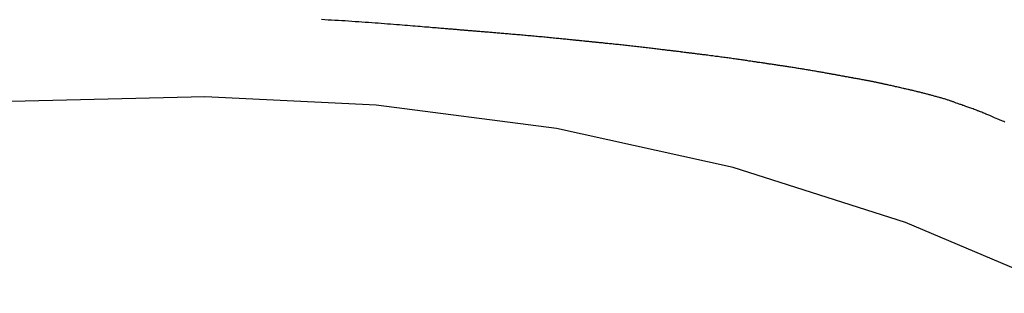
# Model space of a CAD drawing. Header units: millimetres. Extents: x -4577 to 1032787, y -66234 to 201209.
# Tile 104 of 256: x 3771.586 to 3773.194, y -8940.371 to -8939.924. Entities that reach past the tile are written whole.
import ezdxf

# ---------------------------------------------------------------- set-up
doc = ezdxf.new("R2010")
doc.units = ezdxf.units.MM
doc.linetypes.add('510_5_2OG_ELT_1004$0$11-07-22_DS_2OG$0$AUSGEZOGEN', pattern=[0])
doc.layers.add('510_5_2OG_ELT_1004$0$11-07-22_DS_2OG$0$EBENE_1', color=8, linetype='510_5_2OG_ELT_1004$0$11-07-22_DS_2OG$0$AUSGEZOGEN')

# ---------------------------------------------------------------- blocks, each defined once
blk = doc.blocks.new('510_5_2OG_ELT_1004')
at = {"layer": '510_5_2OG_ELT_1004$0$11-07-22_DS_2OG$0$EBENE_1'}
for p, q in [((3771.8883, -8939.9999), (3771.5212, -8940.0087)), ((3772.1683, -8940.0135), (3771.8883, -8939.9999)), ((3772.4623, -8940.0514), (3772.1683, -8940.0135)), ((3772.7509, -8940.1152), (3772.4623, -8940.0514)), ((3773.0323, -8940.2051), (3772.7509, -8940.1152)), ((3773.3049, -8940.3204), (3773.0323, -8940.2051))]:
    blk.add_line(p, q, dxfattribs=at)
blk.add_lwpolyline([(3773.1945, -8940.0408), (3773.1928, -8940.0401), (3773.1913, -8940.0394), (3773.1898, -8940.0388), (3773.1885, -8940.0382), (3773.1872, -8940.0377), (3773.186, -8940.0372), (3773.185, -8940.0367), (3773.1833, -8940.036), (3773.1803, -8940.0348), (3773.178, -8940.0338), (3773.1769, -8940.0333), (3773.1746, -8940.0323), (3773.1736, -8940.0319), (3773.1725, -8940.0314), (3773.1713, -8940.0309), (3773.1699, -8940.0303), (3773.1685, -8940.0297), (3773.167, -8940.0291), (3773.1655, -8940.0284), (3773.1638, -8940.0278), (3773.1621, -8940.0271), (3773.1604, -8940.0264), (3773.1586, -8940.0256), (3773.1568, -8940.0249), (3773.1549, -8940.0242), (3773.154, -8940.0238), (3773.1531, -8940.0234), (3773.1521, -8940.023), (3773.1512, -8940.0227), (3773.1502, -8940.0223), (3773.1493, -8940.022), (3773.1484, -8940.0216), (3773.1465, -8940.0209), (3773.1446, -8940.0202), (3773.1428, -8940.0195), (3773.141, -8940.0188), (3773.1392, -8940.0182), (3773.1375, -8940.0176), (3773.1359, -8940.017), (3773.1342, -8940.0164), (3773.1327, -8940.0158), (3773.1312, -8940.0153), (3773.1299, -8940.0148), (3773.1286, -8940.0144), (3773.1274, -8940.014), (3773.1263, -8940.0136), (3773.1244, -8940.0129), (3773.1229, -8940.0124), (3773.1217, -8940.012), (3773.12, -8940.0114), (3773.1188, -8940.011), (3773.1177, -8940.0106), (3773.1154, -8940.0098), (3773.1143, -8940.0094), (3773.113, -8940.0089), (3773.1106, -8940.0081), (3773.1096, -8940.0077), (3773.1086, -8940.0074), (3773.1075, -8940.007), (3773.1064, -8940.0066), (3773.1052, -8940.0062), (3773.104, -8940.0058), (3773.1028, -8940.0054), (3773.1015, -8940.005), (3773.1002, -8940.0045), (3773.0989, -8940.0041), (3773.0975, -8940.0037), (3773.0961, -8940.0032), (3773.0948, -8940.0028), (3773.0934, -8940.0024), (3773.092, -8940.002), (3773.0906, -8940.0016), (3773.0893, -8940.0012), (3773.0879, -8940.0008), (3773.0865, -8940.0004), (3773.0851, -8940), (3773.0837, -8939.9996), (3773.0823, -8939.9992), (3773.0809, -8939.9989), (3773.0795, -8939.9985), (3773.0781, -8939.9981), (3773.0767, -8939.9977), (3773.0753, -8939.9974), (3773.0739, -8939.997), (3773.0725, -8939.9966), (3773.0712, -8939.9963), (3773.0698, -8939.9959), (3773.0684, -8939.9956), (3773.067, -8939.9952), (3773.0656, -8939.9948), (3773.0642, -8939.9945), (3773.0628, -8939.9941), (3773.0614, -8939.9937), (3773.06, -8939.9934), (3773.0586, -8939.993), (3773.0572, -8939.9927), (3773.0558, -8939.9923), (3773.0544, -8939.992), (3773.053, -8939.9916), (3773.0516, -8939.9913), (3773.0502, -8939.9909), (3773.0488, -8939.9906), (3773.0474, -8939.9903), (3773.046, -8939.99), (3773.0447, -8939.9896), (3773.0434, -8939.9893), (3773.0421, -8939.989), (3773.0408, -8939.9887), (3773.0396, -8939.9884), (3773.0384, -8939.9882), (3773.0373, -8939.9879), (3773.0362, -8939.9877), (3773.0342, -8939.9872), (3773.0324, -8939.9868), (3773.0309, -8939.9864), (3773.0296, -8939.9861), (3773.0284, -8939.9859), (3773.0265, -8939.9854), (3773.0248, -8939.9851), (3773.023, -8939.9846), (3773.0219, -8939.9844), (3773.0206, -8939.9841), (3773.0182, -8939.9835), (3773.0172, -8939.9833), (3773.0161, -8939.9831), (3773.0149, -8939.9828), (3773.0135, -8939.9825), (3773.0121, -8939.9821), (3773.0105, -8939.9818), (3773.0089, -8939.9814), (3773.0071, -8939.981), (3773.0053, -8939.9806), (3773.0034, -8939.9802), (3773.0024, -8939.98), (3773.0014, -8939.9797), (3773.0004, -8939.9795), (3772.9994, -8939.9793), (3772.9983, -8939.9791), (3772.9973, -8939.9788), (3772.9962, -8939.9786), (3772.9951, -8939.9784), (3772.9941, -8939.9781), (3772.993, -8939.9779), (3772.9919, -8939.9777), (3772.9908, -8939.9774), (3772.9896, -8939.9772), (3772.9885, -8939.9769), (3772.9874, -8939.9767), (3772.9863, -8939.9765), (3772.9852, -8939.9762), (3772.984, -8939.976), (3772.9829, -8939.9758), (3772.9818, -8939.9756), (3772.9807, -8939.9753), (3772.9796, -8939.9751), (3772.9784, -8939.9749), (3772.9773, -8939.9747), (3772.9762, -8939.9745), (3772.9751, -8939.9743), (3772.974, -8939.974), (3772.973, -8939.9738), (3772.9719, -8939.9736), (3772.9708, -8939.9734), (3772.9698, -8939.9732), (3772.9687, -8939.973), (3772.9677, -8939.9728), (3772.9667, -8939.9726), (3772.9657, -8939.9725), (3772.9637, -8939.9721), (3772.9618, -8939.9717), (3772.96, -8939.9714), (3772.9582, -8939.9711), (3772.9565, -8939.9708), (3772.9549, -8939.9705), (3772.9535, -8939.9702), (3772.9521, -8939.97), (3772.9507, -8939.9697), (3772.9495, -8939.9695), (3772.9483, -8939.9693), (3772.9472, -8939.9691), (3772.9462, -8939.9689), (3772.9442, -8939.9685), (3772.9424, -8939.9682), (3772.9407, -8939.9679), (3772.9391, -8939.9676), (3772.9374, -8939.9673), (3772.9347, -8939.9668), (3772.9336, -8939.9666), (3772.9325, -8939.9664), (3772.9313, -8939.9662), (3772.93, -8939.966), (3772.9286, -8939.9657), (3772.927, -8939.9654), (3772.9253, -8939.9651), (3772.9234, -8939.9648), (3772.9224, -8939.9646), (3772.9213, -8939.9644), (3772.9202, -8939.9642), (3772.9191, -8939.964), (3772.9179, -8939.9638), (3772.9166, -8939.9635), (3772.9153, -8939.9633), (3772.914, -8939.963), (3772.9126, -8939.9628), (3772.9111, -8939.9625), (3772.9097, -8939.9623), (3772.9081, -8939.962), (3772.9066, -8939.9617), (3772.905, -8939.9614), (3772.9034, -8939.9611), (3772.9017, -8939.9608), (3772.9, -8939.9605), (3772.8983, -8939.9602), (3772.8966, -8939.9599), (3772.8948, -8939.9596), (3772.893, -8939.9593), (3772.8912, -8939.959), (3772.8894, -8939.9587), (3772.8875, -8939.9583), (3772.8856, -8939.958), (3772.8837, -8939.9577), (3772.8818, -8939.9574), (3772.8799, -8939.957), (3772.878, -8939.9567), (3772.8761, -8939.9564), (3772.8741, -8939.956), (3772.8722, -8939.9557), (3772.8702, -8939.9554), (3772.8683, -8939.9551), (3772.8663, -8939.9547), (3772.8644, -8939.9544), (3772.8624, -8939.9541), (3772.8605, -8939.9538), (3772.8585, -8939.9535), (3772.8566, -8939.9532), (3772.8547, -8939.9529), (3772.8528, -8939.9526), (3772.8509, -8939.9523), (3772.849, -8939.952), (3772.8472, -8939.9517), (3772.8454, -8939.9514), (3772.8436, -8939.9511), (3772.8418, -8939.9509), (3772.8401, -8939.9506), (3772.8384, -8939.9503), (3772.8367, -8939.9501), (3772.835, -8939.9498), (3772.8334, -8939.9496), (3772.8318, -8939.9493), (3772.8303, -8939.9491), (3772.8288, -8939.9489), (3772.8274, -8939.9487), (3772.826, -8939.9485), (3772.8246, -8939.9483), (3772.8233, -8939.9481), (3772.8221, -8939.9479), (3772.8209, -8939.9477), (3772.8198, -8939.9475), (3772.8187, -8939.9474), (3772.8167, -8939.9471), (3772.815, -8939.9468), (3772.8135, -8939.9466), (3772.8121, -8939.9464), (3772.81, -8939.9461), (3772.8085, -8939.9459), (3772.8066, -8939.9456), (3772.8055, -8939.9454), (3772.8041, -8939.9452), (3772.8029, -8939.945), (3772.8012, -8939.9448), (3772.8001, -8939.9446), (3772.7989, -8939.9444), (3772.7974, -8939.9442), (3772.7947, -8939.9438), (3772.7937, -8939.9437), (3772.7927, -8939.9435), (3772.7915, -8939.9434), (3772.7903, -8939.9432), (3772.789, -8939.943), (3772.7877, -8939.9428), (3772.7863, -8939.9426), (3772.7849, -8939.9424), (3772.7833, -8939.9421), (3772.7818, -8939.9419), (3772.7801, -8939.9417), (3772.7785, -8939.9414), (3772.7767, -8939.9412), (3772.775, -8939.9409), (3772.7732, -8939.9406), (3772.7713, -8939.9404), (3772.7694, -8939.9401), (3772.7675, -8939.9398), (3772.7655, -8939.9395), (3772.7635, -8939.9392), (3772.7615, -8939.939), (3772.7594, -8939.9387), (3772.7573, -8939.9384), (3772.7552, -8939.9381), (3772.7531, -8939.9378), (3772.7509, -8939.9375), (3772.7488, -8939.9372), (3772.7466, -8939.9368), (3772.7444, -8939.9365), (3772.7422, -8939.9362), (3772.74, -8939.9359), (3772.7378, -8939.9356), (3772.7356, -8939.9353), (3772.7333, -8939.935), (3772.7311, -8939.9347), (3772.7289, -8939.9344), (3772.7267, -8939.9341), (3772.7245, -8939.9339), (3772.7223, -8939.9336), (3772.7202, -8939.9333), (3772.718, -8939.933), (3772.7159, -8939.9327), (3772.7138, -8939.9325), (3772.7117, -8939.9322), (3772.7096, -8939.9319), (3772.7076, -8939.9317), (3772.7056, -8939.9314), (3772.7036, -8939.9312), (3772.7017, -8939.9309), (3772.6998, -8939.9307), (3772.6979, -8939.9304), (3772.6961, -8939.9302), (3772.6943, -8939.93), (3772.6926, -8939.9298), (3772.6909, -8939.9296), (3772.6893, -8939.9294), (3772.6877, -8939.9292), (3772.6862, -8939.929), (3772.6848, -8939.9288), (3772.6834, -8939.9286), (3772.682, -8939.9285), (3772.6808, -8939.9283), (3772.6796, -8939.9282), (3772.6785, -8939.928), (3772.6774, -8939.9279), (3772.6755, -8939.9277), (3772.6738, -8939.9275), (3772.6723, -8939.9273), (3772.6711, -8939.9271), (3772.6691, -8939.9269), (3772.6669, -8939.9266), (3772.6659, -8939.9265), (3772.6639, -8939.9262), (3772.6615, -8939.9259), (3772.6603, -8939.9258), (3772.659, -8939.9256), (3772.6574, -8939.9254), (3772.6556, -8939.9252), (3772.6546, -8939.9251), (3772.6535, -8939.925), (3772.6523, -8939.9248), (3772.6511, -8939.9247), (3772.6498, -8939.9245), (3772.6484, -8939.9243), (3772.647, -8939.9242), (3772.6454, -8939.924), (3772.6438, -8939.9238), (3772.6422, -8939.9236), (3772.6405, -8939.9234), (3772.6387, -8939.9232), (3772.6369, -8939.9229), (3772.635, -8939.9227), (3772.633, -8939.9225), (3772.6311, -8939.9222), (3772.629, -8939.922), (3772.6269, -8939.9217), (3772.6248, -8939.9215), (3772.6227, -8939.9212), (3772.6205, -8939.921), (3772.6182, -8939.9207), (3772.616, -8939.9204), (3772.6137, -8939.9202), (3772.6114, -8939.9199), (3772.609, -8939.9196), (3772.6067, -8939.9193), (3772.6043, -8939.9191), (3772.6019, -8939.9188), (3772.5995, -8939.9185), (3772.5971, -8939.9182), (3772.5947, -8939.9179), (3772.5922, -8939.9177), (3772.5898, -8939.9174), (3772.5874, -8939.9171), (3772.585, -8939.9169), (3772.5825, -8939.9166), (3772.5801, -8939.9163), (3772.5777, -8939.9161), (3772.5753, -8939.9158), (3772.5729, -8939.9155), (3772.5706, -8939.9153), (3772.5682, -8939.915), (3772.5659, -8939.9148), (3772.5636, -8939.9145), (3772.5614, -8939.9143), (3772.5591, -8939.9141), (3772.5569, -8939.9138), (3772.5548, -8939.9136), (3772.5527, -8939.9134), (3772.5506, -8939.9132), (3772.5486, -8939.913), (3772.5466, -8939.9128), (3772.5446, -8939.9126), (3772.5427, -8939.9124), (3772.5409, -8939.9122), (3772.5391, -8939.912), (3772.5374, -8939.9118), (3772.5358, -8939.9116), (3772.5342, -8939.9115), (3772.5327, -8939.9113), (3772.5312, -8939.9112), (3772.5299, -8939.911), (3772.5286, -8939.9109), (3772.5273, -8939.9108), (3772.5262, -8939.9107), (3772.5251, -8939.9106), (3772.5232, -8939.9104), (3772.5215, -8939.9102), (3772.5201, -8939.91), (3772.5189, -8939.9099), (3772.517, -8939.9097), (3772.5151, -8939.9095), (3772.5132, -8939.9093), (3772.5122, -8939.9092), (3772.5106, -8939.9091), (3772.5096, -8939.909), (3772.5083, -8939.9088), (3772.5068, -8939.9087), (3772.504, -8939.9084), (3772.5029, -8939.9083), (3772.5018, -8939.9082), (3772.5006, -8939.9081), (3772.4993, -8939.9079), (3772.4979, -8939.9078), (3772.4964, -8939.9076), (3772.4949, -8939.9075), (3772.4933, -8939.9073), (3772.4916, -8939.9071), (3772.4898, -8939.907), (3772.488, -8939.9068), (3772.4861, -8939.9066), (3772.4841, -8939.9064), (3772.4821, -8939.9062), (3772.4801, -8939.906), (3772.4779, -8939.9058), (3772.4758, -8939.9055), (3772.4735, -8939.9053), (3772.4713, -8939.9051), (3772.469, -8939.9049), (3772.4666, -8939.9046), (3772.4642, -8939.9044), (3772.4618, -8939.9042), (3772.4594, -8939.9039), (3772.4569, -8939.9037), (3772.4544, -8939.9034), (3772.4519, -8939.9032), (3772.4493, -8939.903), (3772.4468, -8939.9027), (3772.4442, -8939.9025), (3772.4416, -8939.9022), (3772.439, -8939.902), (3772.4364, -8939.9017), (3772.4338, -8939.9015), (3772.4312, -8939.9013), (3772.4286, -8939.901), (3772.426, -8939.9008), (3772.4234, -8939.9005), (3772.4209, -8939.9003), (3772.4183, -8939.9001), (3772.4157, -8939.8999), (3772.4131, -8939.8996), (3772.4106, -8939.8994), (3772.408, -8939.8992), (3772.4055, -8939.899), (3772.403, -8939.8987), (3772.4005, -8939.8985), (3772.398, -8939.8983), (3772.3955, -8939.8981), (3772.3931, -8939.8979), (3772.3906, -8939.8977), (3772.3882, -8939.8975), (3772.3858, -8939.8973), (3772.3835, -8939.8971), (3772.3811, -8939.8969), (3772.3788, -8939.8967), (3772.3765, -8939.8965), (3772.3743, -8939.8963), (3772.372, -8939.8961), (3772.3698, -8939.8959), (3772.3677, -8939.8957), (3772.3655, -8939.8956), (3772.3635, -8939.8954), (3772.3614, -8939.8952), (3772.3594, -8939.895), (3772.3574, -8939.8949), (3772.3554, -8939.8947), (3772.3535, -8939.8946), (3772.3516, -8939.8944), (3772.3498, -8939.8942), (3772.348, -8939.8941), (3772.3462, -8939.8939), (3772.3444, -8939.8938), (3772.3427, -8939.8937), (3772.341, -8939.8935), (3772.3393, -8939.8934), (3772.3376, -8939.8932), (3772.336, -8939.8931), (3772.3344, -8939.893), (3772.3328, -8939.8928), (3772.3312, -8939.8927), (3772.3296, -8939.8926), (3772.328, -8939.8924), (3772.3265, -8939.8923), (3772.325, -8939.8922), (3772.3235, -8939.8921), (3772.3219, -8939.8919), (3772.3204, -8939.8918), (3772.319, -8939.8917), (3772.3175, -8939.8916), (3772.316, -8939.8914), (3772.3145, -8939.8913), (3772.313, -8939.8912), (3772.3116, -8939.8911), (3772.3101, -8939.8909), (3772.3086, -8939.8908), (3772.3071, -8939.8907), (3772.3056, -8939.8906), (3772.3041, -8939.8904), (3772.3026, -8939.8903), (3772.301, -8939.8902), (3772.2994, -8939.89), (3772.2978, -8939.8899), (3772.2961, -8939.8898), (3772.2944, -8939.8896), (3772.2926, -8939.8895), (3772.2908, -8939.8893), (3772.2889, -8939.8892), (3772.2869, -8939.889), (3772.2849, -8939.8888), (3772.2828, -8939.8887), (3772.2807, -8939.8885), (3772.2784, -8939.8883), (3772.2761, -8939.8881), (3772.2736, -8939.8879), (3772.2711, -8939.8877), (3772.2685, -8939.8875), (3772.2658, -8939.8872), (3772.263, -8939.887), (3772.26, -8939.8868), (3772.2569, -8939.8865), (3772.2538, -8939.8862), (3772.2504, -8939.886), (3772.247, -8939.8857), (3772.2434, -8939.8854), (3772.2397, -8939.8851), (3772.2359, -8939.8848), (3772.2319, -8939.8844), (3772.2278, -8939.8841), (3772.2237, -8939.8837), (3772.2194, -8939.8834), (3772.215, -8939.883), (3772.2105, -8939.8827), (3772.2059, -8939.8823), (3772.2012, -8939.8819), (3772.1964, -8939.8815), (3772.1915, -8939.8812), (3772.1866, -8939.8808), (3772.1816, -8939.8804), (3772.1765, -8939.88), (3772.1714, -8939.8796), (3772.1662, -8939.8792), (3772.1609, -8939.8789), (3772.1556, -8939.8785), (3772.1503, -8939.8781), (3772.1449, -8939.8777), (3772.1395, -8939.8773), (3772.134, -8939.877), (3772.1285, -8939.8766), (3772.123, -8939.8762), (3772.1175, -8939.8759), (3772.1119, -8939.8756), (3772.1064, -8939.8752), (3772.1008, -8939.8749), (3772.0953, -8939.8746), (3772.0897, -8939.8743), (3772.0842, -8939.874), (3772.0786, -8939.8737)], dxfattribs=at)

msp = doc.modelspace()

# ---------------------------------------------------------------- block references
msp.add_blockref('510_5_2OG_ELT_1004', (0, -0.0503))

doc.saveas('drawing.dxf')
